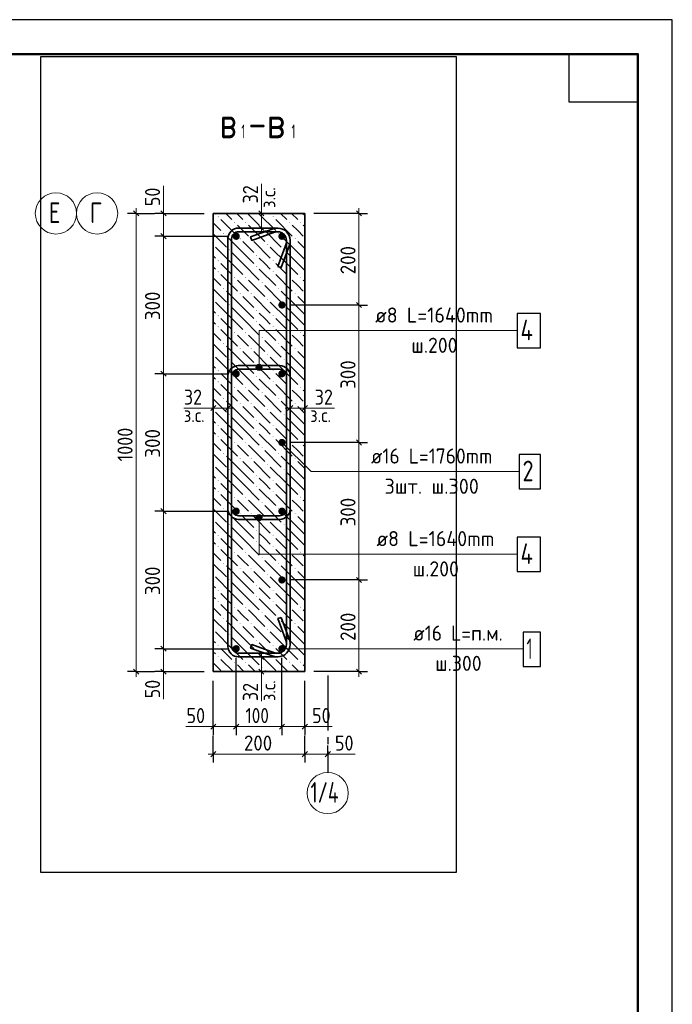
# Model space of a CAD drawing. Header units: millimetres. Extents: x 0 to 42000, y 0 to 29700.
# Tile 18 of 18: x 32496 to 42000, y 15375 to 29700. Entities that reach past the tile are written whole.
import ezdxf

# ---------------------------------------------------------------- set-up
doc = ezdxf.new("R2010")
doc.units = ezdxf.units.MM
doc.linetypes.add('______2', pattern=[270, 200, -70])
doc.linetypes.add('______5', pattern=[1100, 800, -100, 100, -100])
for name, color, linetype, lineweight in [('S1 ДОП Продольная арматура', 52, 'Continuous', 25), ('S1 Продольная арматура', 52, 'Continuous', 25), ('Standard', 7, 'Continuous', 25), ('Заголовок чертежа', 7, 'Continuous', 25), ('Оси', 7, '______5', 13), ('Позиционная метка линия выноска', 7, 'Continuous', 13), ('Размерная выноска', 7, 'Continuous', 13), ('Хомут', 52, 'Continuous', 25)]:
    doc.layers.add(name, color=color, linetype=linetype, lineweight=lineweight)
doc.layers.add('ЖБ Пилон', color=7, linetype='______2', lineweight=13, true_color=0xa0a0a0)
doc.styles.add('ISOCPEUR', font='txt')

msp = doc.modelspace()

# ---------------------------------------------------------------- hatches: boundary and pattern name
at = {"layer": 'S1 ДОП Продольная арматура', "linetype": 'Continuous', "lineweight": 25, "transparency": 33554687}
for points in [[(36369, 25549), (36365, 25569), (36353, 25587), (36336, 25598), (36316, 25602), (36295, 25598), (36278, 25587), (36266, 25569), (36262, 25549), (36266, 25529), (36278, 25511), (36295, 25500), (36316, 25496), (36336, 25500), (36353, 25511), (36365, 25529)], [(36369, 23549), (36365, 23569), (36353, 23587), (36336, 23598), (36316, 23602), (36295, 23598), (36278, 23587), (36266, 23569), (36262, 23549), (36266, 23529), (36278, 23511), (36295, 23500), (36316, 23496), (36336, 23500), (36353, 23511), (36365, 23529)], [(36369, 21549), (36365, 21569), (36353, 21587), (36336, 21598), (36316, 21602), (36295, 21598), (36278, 21587), (36266, 21569), (36262, 21549), (36266, 21529), (36278, 21511), (36295, 21500), (36316, 21496), (36336, 21500), (36353, 21511), (36365, 21529)]]:
    msp.add_hatch(color=7, dxfattribs=at).paths.add_polyline_path(points)
at = {"layer": 'S1 Продольная арматура', "linetype": 'Continuous', "lineweight": 18, "transparency": 33554687}
for points in [[(35702, 26549), (35698, 26569), (35687, 26587), (35670, 26598), (35649, 26602), (35629, 26598), (35611, 26587), (35600, 26569), (35596, 26549), (35600, 26529), (35611, 26511), (35629, 26500), (35649, 26496), (35670, 26500), (35687, 26511), (35698, 26529)], [(36369, 26549), (36365, 26569), (36353, 26587), (36336, 26598), (36316, 26602), (36295, 26598), (36278, 26587), (36266, 26569), (36262, 26549), (36266, 26529), (36278, 26511), (36295, 26500), (36316, 26496), (36336, 26500), (36353, 26511), (36365, 26529)], [(35702, 24549), (35698, 24569), (35687, 24587), (35670, 24598), (35649, 24602), (35629, 24598), (35611, 24587), (35600, 24569), (35596, 24549), (35600, 24529), (35611, 24511), (35629, 24500), (35649, 24496), (35670, 24500), (35687, 24511), (35698, 24529)], [(36369, 24549), (36365, 24569), (36353, 24587), (36336, 24598), (36316, 24602), (36295, 24598), (36278, 24587), (36266, 24569), (36262, 24549), (36266, 24529), (36278, 24511), (36295, 24500), (36316, 24496), (36336, 24500), (36353, 24511), (36365, 24529)], [(35702, 22549), (35698, 22569), (35687, 22587), (35670, 22598), (35649, 22602), (35629, 22598), (35611, 22587), (35600, 22569), (35596, 22549), (35600, 22529), (35611, 22511), (35629, 22500), (35649, 22496), (35670, 22500), (35687, 22511), (35698, 22529)], [(36369, 22549), (36365, 22569), (36353, 22587), (36336, 22598), (36316, 22602), (36295, 22598), (36278, 22587), (36266, 22569), (36262, 22549), (36266, 22529), (36278, 22511), (36295, 22500), (36316, 22496), (36336, 22500), (36353, 22511), (36365, 22529)], [(35702, 20549), (35698, 20569), (35687, 20587), (35670, 20598), (35649, 20602), (35629, 20598), (35611, 20587), (35600, 20569), (35596, 20549), (35600, 20529), (35611, 20511), (35629, 20500), (35649, 20496), (35670, 20500), (35687, 20511), (35698, 20529)], [(36369, 20549), (36365, 20569), (36353, 20587), (36336, 20598), (36316, 20602), (36295, 20598), (36278, 20587), (36266, 20569), (36262, 20549), (36266, 20529), (36278, 20511), (36295, 20500), (36316, 20496), (36336, 20500), (36353, 20511), (36365, 20529)]]:
    msp.add_hatch(color=7, dxfattribs=at).paths.add_polyline_path(points)
at = {"layer": 'ЖБ Пилон', "linetype": 'Continuous', "lineweight": 18, "transparency": 33554687}
for points in [[(35380, 26832), (35386, 26839), (35393, 26832), (35386, 26826)], [(36180, 26832), (36186, 26839), (36193, 26832), (36186, 26826)], [(35620, 26752), (35626, 26759), (35633, 26752), (35626, 26746)], [(35780, 26752), (35786, 26759), (35793, 26752), (35786, 26746)], [(36020, 26672), (36026, 26679), (36033, 26672), (36026, 26666)], [(36420, 26752), (36426, 26759), (36433, 26752), (36426, 26746)], [(36580, 26752), (36586, 26759), (36593, 26752), (36586, 26746)], [(35460, 26592), (35466, 26599), (35473, 26592), (35466, 26586)], [(35700, 26512), (35706, 26519), (35713, 26512), (35706, 26506)], [(35860, 26512), (35866, 26519), (35873, 26512), (35866, 26506)], [(36260, 26592), (36266, 26599), (36273, 26592), (36266, 26586)], [(36500, 26512), (36506, 26519), (36513, 26512), (36506, 26506)], [(35540, 26352), (35546, 26359), (35553, 26352), (35546, 26346)], [(36100, 26432), (36106, 26439), (36113, 26432), (36106, 26426)], [(36340, 26352), (36346, 26359), (36353, 26352), (36346, 26346)], [(35940, 26272), (35946, 26279), (35953, 26272), (35946, 26266)], [(35380, 26192), (35386, 26199), (35393, 26192), (35386, 26186)], [(35940, 26112), (35946, 26119), (35953, 26112), (35946, 26106)], [(36180, 26192), (36186, 26199), (36193, 26192), (36186, 26186)], [(35380, 26032), (35386, 26039), (35393, 26032), (35386, 26026)], [(35620, 25952), (35626, 25959), (35633, 25952), (35626, 25946)], [(35780, 25952), (35786, 25959), (35793, 25952), (35786, 25946)], [(36180, 26032), (36186, 26039), (36193, 26032), (36186, 26026)], [(36420, 25952), (36426, 25959), (36433, 25952), (36426, 25946)], [(36580, 25952), (36586, 25959), (36593, 25952), (36586, 25946)], [(35460, 25792), (35466, 25799), (35473, 25792), (35466, 25786)], [(36020, 25872), (36026, 25879), (36033, 25872), (36026, 25866)], [(36260, 25792), (36266, 25799), (36273, 25792), (36266, 25786)], [(35700, 25712), (35706, 25719), (35713, 25712), (35706, 25706)], [(35860, 25712), (35866, 25719), (35873, 25712), (35866, 25706)], [(36500, 25712), (36506, 25719), (36513, 25712), (36506, 25706)], [(35540, 25552), (35546, 25559), (35553, 25552), (35546, 25546)], [(36100, 25632), (36106, 25639), (36113, 25632), (36106, 25626)], [(36340, 25552), (36346, 25559), (36353, 25552), (36346, 25546)], [(35380, 25392), (35386, 25399), (35393, 25392), (35386, 25386)], [(35940, 25472), (35946, 25479), (35953, 25472), (35946, 25466)], [(36180, 25392), (36186, 25399), (36193, 25392), (36186, 25386)], [(35380, 25232), (35386, 25239), (35393, 25232), (35386, 25226)], [(35940, 25312), (35946, 25319), (35953, 25312), (35946, 25306)], [(36180, 25232), (36186, 25239), (36193, 25232), (36186, 25226)], [(35620, 25152), (35626, 25159), (35633, 25152), (35626, 25146)], [(35780, 25152), (35786, 25159), (35793, 25152), (35786, 25146)], [(36020, 25072), (36026, 25079), (36033, 25072), (36026, 25066)], [(36420, 25152), (36426, 25159), (36433, 25152), (36426, 25146)], [(36580, 25152), (36586, 25159), (36593, 25152), (36586, 25146)], [(35460, 24992), (35466, 24999), (35473, 24992), (35466, 24986)], [(36260, 24992), (36266, 24999), (36273, 24992), (36266, 24986)], [(35700, 24912), (35706, 24919), (35713, 24912), (35706, 24906)], [(35860, 24912), (35866, 24919), (35873, 24912), (35866, 24906)], [(36100, 24832), (36106, 24839), (36113, 24832), (36106, 24826)], [(36500, 24912), (36506, 24919), (36513, 24912), (36506, 24906)], [(35540, 24752), (35546, 24759), (35553, 24752), (35546, 24746)], [(35940, 24672), (35946, 24679), (35953, 24672), (35946, 24666)], [(36340, 24752), (36346, 24759), (36353, 24752), (36346, 24746)], [(35380, 24592), (35386, 24599), (35393, 24592), (35386, 24586)], [(35940, 24512), (35946, 24519), (35953, 24512), (35946, 24506)], [(36180, 24592), (36186, 24599), (36193, 24592), (36186, 24586)], [(35380, 24432), (35386, 24439), (35393, 24432), (35386, 24426)], [(35620, 24352), (35626, 24359), (35633, 24352), (35626, 24346)], [(35780, 24352), (35786, 24359), (35793, 24352), (35786, 24346)], [(36180, 24432), (36186, 24439), (36193, 24432), (36186, 24426)], [(36420, 24352), (36426, 24359), (36433, 24352), (36426, 24346)], [(36580, 24352), (36586, 24359), (36593, 24352), (36586, 24346)], [(36020, 24272), (36026, 24279), (36033, 24272), (36026, 24266)], [(35460, 24192), (35466, 24199), (35473, 24192), (35466, 24186)], [(35700, 24112), (35706, 24119), (35713, 24112), (35706, 24106)], [(35860, 24112), (35866, 24119), (35873, 24112), (35866, 24106)], [(36260, 24192), (36266, 24199), (36273, 24192), (36266, 24186)], [(36500, 24112), (36506, 24119), (36513, 24112), (36506, 24106)], [(35540, 23952), (35546, 23959), (35553, 23952), (35546, 23946)], [(36100, 24032), (36106, 24039), (36113, 24032), (36106, 24026)], [(36340, 23952), (36346, 23959), (36353, 23952), (36346, 23946)], [(35380, 23792), (35386, 23799), (35393, 23792), (35386, 23786)], [(35940, 23872), (35946, 23879), (35953, 23872), (35946, 23866)], [(36180, 23792), (36186, 23799), (36193, 23792), (36186, 23786)], [(35380, 23632), (35386, 23639), (35393, 23632), (35386, 23626)], [(35940, 23712), (35946, 23719), (35953, 23712), (35946, 23706)], [(36180, 23632), (36186, 23639), (36193, 23632), (36186, 23626)], [(35620, 23552), (35626, 23559), (35633, 23552), (35626, 23546)], [(35780, 23552), (35786, 23559), (35793, 23552), (35786, 23546)], [(36420, 23552), (36426, 23559), (36433, 23552), (36426, 23546)], [(36580, 23552), (36586, 23559), (36593, 23552), (36586, 23546)], [(35460, 23392), (35466, 23399), (35473, 23392), (35466, 23386)], [(36020, 23472), (36026, 23479), (36033, 23472), (36026, 23466)], [(36260, 23392), (36266, 23399), (36273, 23392), (36266, 23386)], [(35700, 23312), (35706, 23319), (35713, 23312), (35706, 23306)], [(35860, 23312), (35866, 23319), (35873, 23312), (35866, 23306)], [(36100, 23232), (36106, 23239), (36113, 23232), (36106, 23226)], [(36500, 23312), (36506, 23319), (36513, 23312), (36506, 23306)], [(35540, 23152), (35546, 23159), (35553, 23152), (35546, 23146)], [(35940, 23072), (35946, 23079), (35953, 23072), (35946, 23066)], [(36340, 23152), (36346, 23159), (36353, 23152), (36346, 23146)], [(35380, 22992), (35386, 22999), (35393, 22992), (35386, 22986)], [(36180, 22992), (36186, 22999), (36193, 22992), (36186, 22986)], [(35380, 22832), (35386, 22839), (35393, 22832), (35386, 22826)], [(35940, 22912), (35946, 22919), (35953, 22912), (35946, 22906)], [(36180, 22832), (36186, 22839), (36193, 22832), (36186, 22826)], [(35620, 22752), (35626, 22759), (35633, 22752), (35626, 22746)], [(35780, 22752), (35786, 22759), (35793, 22752), (35786, 22746)], [(36020, 22672), (36026, 22679), (36033, 22672), (36026, 22666)], [(36420, 22752), (36426, 22759), (36433, 22752), (36426, 22746)], [(36580, 22752), (36586, 22759), (36593, 22752), (36586, 22746)], [(35460, 22592), (35466, 22599), (35473, 22592), (35466, 22586)], [(35700, 22512), (35706, 22519), (35713, 22512), (35706, 22506)], [(35860, 22512), (35866, 22519), (35873, 22512), (35866, 22506)], [(36260, 22592), (36266, 22599), (36273, 22592), (36266, 22586)], [(36500, 22512), (36506, 22519), (36513, 22512), (36506, 22506)], [(35540, 22352), (35546, 22359), (35553, 22352), (35546, 22346)], [(36100, 22432), (36106, 22439), (36113, 22432), (36106, 22426)], [(36340, 22352), (36346, 22359), (36353, 22352), (36346, 22346)], [(35940, 22272), (35946, 22279), (35953, 22272), (35946, 22266)], [(35380, 22192), (35386, 22199), (35393, 22192), (35386, 22186)], [(35940, 22112), (35946, 22119), (35953, 22112), (35946, 22106)], [(36180, 22192), (36186, 22199), (36193, 22192), (36186, 22186)], [(35380, 22032), (35386, 22039), (35393, 22032), (35386, 22026)], [(35620, 21952), (35626, 21959), (35633, 21952), (35626, 21946)], [(35780, 21952), (35786, 21959), (35793, 21952), (35786, 21946)], [(36180, 22032), (36186, 22039), (36193, 22032), (36186, 22026)], [(36420, 21952), (36426, 21959), (36433, 21952), (36426, 21946)], [(36580, 21952), (36586, 21959), (36593, 21952), (36586, 21946)], [(35460, 21792), (35466, 21799), (35473, 21792), (35466, 21786)], [(36020, 21872), (36026, 21879), (36033, 21872), (36026, 21866)], [(36260, 21792), (36266, 21799), (36273, 21792), (36266, 21786)], [(35700, 21712), (35706, 21719), (35713, 21712), (35706, 21706)], [(35860, 21712), (35866, 21719), (35873, 21712), (35866, 21706)], [(36100, 21632), (36106, 21639), (36113, 21632), (36106, 21626)], [(36500, 21712), (36506, 21719), (36513, 21712), (36506, 21706)], [(35540, 21552), (35546, 21559), (35553, 21552), (35546, 21546)], [(36340, 21552), (36346, 21559), (36353, 21552), (36346, 21546)], [(35380, 21392), (35386, 21399), (35393, 21392), (35386, 21386)], [(35940, 21472), (35946, 21479), (35953, 21472), (35946, 21466)], [(36180, 21392), (36186, 21399), (36193, 21392), (36186, 21386)], [(35380, 21232), (35386, 21239), (35393, 21232), (35386, 21226)], [(35940, 21312), (35946, 21319), (35953, 21312), (35946, 21306)], [(36180, 21232), (36186, 21239), (36193, 21232), (36186, 21226)], [(35620, 21152), (35626, 21159), (35633, 21152), (35626, 21146)], [(35780, 21152), (35786, 21159), (35793, 21152), (35786, 21146)], [(36020, 21072), (36026, 21079), (36033, 21072), (36026, 21066)], [(36420, 21152), (36426, 21159), (36433, 21152), (36426, 21146)], [(36580, 21152), (36586, 21159), (36593, 21152), (36586, 21146)], [(35460, 20992), (35466, 20999), (35473, 20992), (35466, 20986)], [(35700, 20912), (35706, 20919), (35713, 20912), (35706, 20906)], [(35860, 20912), (35866, 20919), (35873, 20912), (35866, 20906)], [(36260, 20992), (36266, 20999), (36273, 20992), (36266, 20986)], [(36500, 20912), (36506, 20919), (36513, 20912), (36506, 20906)], [(36100, 20832), (36106, 20839), (36113, 20832), (36106, 20826)], [(35540, 20752), (35546, 20759), (35553, 20752), (35546, 20746)], [(35940, 20672), (35946, 20679), (35953, 20672), (35946, 20666)], [(36340, 20752), (36346, 20759), (36353, 20752), (36346, 20746)], [(35380, 20592), (35386, 20599), (35393, 20592), (35386, 20586)], [(35940, 20512), (35946, 20519), (35953, 20512), (35946, 20506)], [(36180, 20592), (36186, 20599), (36193, 20592), (36186, 20586)], [(35380, 20432), (35386, 20439), (35393, 20432), (35386, 20426)], [(35620, 20352), (35626, 20359), (35633, 20352), (35626, 20346)], [(35780, 20352), (35786, 20359), (35793, 20352), (35786, 20346)], [(36180, 20432), (36186, 20439), (36193, 20432), (36186, 20426)], [(36420, 20352), (36426, 20359), (36433, 20352), (36426, 20346)], [(36580, 20352), (36586, 20359), (36593, 20352), (36586, 20346)], [(36020, 20272), (36026, 20279), (36033, 20272), (36026, 20266)]]:
    msp.add_hatch(color=7, dxfattribs=at).paths.add_polyline_path(points, flags=16)
at = {"layer": 'Позиционная метка линия выноска', "linetype": 'Continuous', "lineweight": 13, "transparency": 33554687}
for points in [[(36021, 24665), (35944, 24665), (35937, 24642)], [(36021, 24665), (35937, 24642), (36027, 24642)], [(36027, 24642), (35937, 24642), (35944, 24620)], [(36005, 24681), (35960, 24681), (35944, 24665)], [(36005, 24681), (35944, 24665), (36021, 24665)], [(36027, 24642), (35944, 24620), (36021, 24620)], [(35960, 24681), (36005, 24681), (35982, 24687)], [(36021, 24620), (35944, 24620), (35960, 24604)], [(36021, 24620), (35960, 24604), (36005, 24604)], [(36005, 24604), (35960, 24604), (35982, 24597)], [(35944, 22478), (36021, 22478), (36005, 22494)], [(35944, 22478), (36005, 22494), (35960, 22494)], [(35960, 22494), (36005, 22494), (35982, 22501)], [(35937, 22456), (36027, 22456), (36021, 22478)], [(35937, 22456), (36021, 22478), (35944, 22478)], [(35944, 22433), (36027, 22456), (35937, 22456)], [(35944, 22433), (36021, 22433), (36027, 22456)], [(35960, 22417), (36021, 22433), (35944, 22433)], [(35960, 22417), (36005, 22417), (36021, 22433)], [(36005, 22417), (35960, 22417), (35982, 22411)]]:
    msp.add_hatch(color=7, dxfattribs=at).paths.add_polyline_path(points)

# ---------------------------------------------------------------- linework, layer by layer
at = {"layer": 'S1 ДОП Продольная арматура', "color": 7, "linetype": 'Continuous', "lineweight": 25, "transparency": 33554687}
msp.add_lwpolyline([(39769, 22875), (40079, 22875), (40079, 23375), (39769, 23375), (39769, 22875)], dxfattribs=at)
at = {"layer": 'S1 Продольная арматура', "color": 7, "linetype": 'Continuous', "lineweight": 25, "transparency": 33554687}
msp.add_lwpolyline([(39829, 20289), (40079, 20289), (40079, 20789), (39829, 20789), (39829, 20289)], dxfattribs=at)
at = {"layer": 'Standard', "color": 7, "linetype": 'Continuous', "lineweight": 35, "transparency": 33554687}
for p, q in [((41500, 27600), (41500, 20500)), ((41500, 27200), (41500, 20100))]:
    msp.add_line(p, q, dxfattribs=at)
at = {"layer": 'Standard', "color": 7, "linetype": 'Continuous', "lineweight": 50, "transparency": 33554687}
msp.add_line((41500, 27100), (41500, 23200), dxfattribs=at)
at = {"layer": 'Standard', "color": 7, "linetype": 'Continuous', "lineweight": 13, "transparency": 33554687}
for p, q in [((34191, 26882), (34191, 26957)), ((34591, 26882), (34591, 26957)), ((36016, 26882), (36016, 26957)), ((37437, 26882), (37437, 26957)), ((34591, 26549), (34591, 26882)), ((36016, 26669), (36016, 26882)), ((36016, 26669), (36016, 26594)), ((34591, 24549), (34591, 26549)), ((37437, 25549), (37437, 23549)), ((34591, 22549), (34591, 24549)), ((35316, 24049), (35241, 24049)), ((35529, 24049), (35316, 24049)), ((35529, 24049), (35604, 24049)), ((36436, 24049), (36361, 24049)), ((36436, 24049), (36649, 24049)), ((36649, 24049), (36724, 24049)), ((37437, 23549), (37437, 21549)), ((34591, 20549), (34591, 22549)), ((37437, 21549), (37437, 20216)), ((34591, 20216), (34591, 20549)), ((36016, 20429), (36016, 20504)), ((36016, 20429), (36016, 20216)), ((34191, 20216), (34191, 20141)), ((34591, 20216), (34591, 20141)), ((36016, 20216), (36016, 20141)), ((37437, 20216), (37437, 20141)), ((35316, 19416), (35241, 19416)), ((35316, 19416), (35649, 19416)), ((35649, 19416), (36316, 19416)), ((36316, 19416), (36649, 19416)), ((36649, 19416), (36724, 19416)), ((35316, 19016), (35241, 19016)), ((35316, 19016), (36649, 19016)), ((36649, 19016), (36982, 19016)), ((36982, 19016), (37057, 19016))]:
    msp.add_line(p, q, dxfattribs=at)
at = {"layer": 'Standard', "color": 7, "linetype": 'Continuous', "lineweight": -3, "transparency": 33554687}
for p, q in [((34191, 26882), (34066, 26882)), ((34191, 26882), (34316, 26882)), ((34191, 26882), (34458, 26882)), ((34591, 26882), (34466, 26882)), ((34591, 26882), (34716, 26882)), ((34591, 26882), (35182, 26882)), ((36016, 26882), (35891, 26882)), ((36016, 26882), (36141, 26882)), ((37437, 26882), (36782, 26882)), ((37437, 26882), (37312, 26882)), ((37437, 26882), (37562, 26882)), ((36016, 26669), (35891, 26669)), ((36016, 26669), (36141, 26669)), ((34591, 26549), (34466, 26549)), ((34591, 26549), (34716, 26549)), ((34591, 26549), (35516, 26549)), ((37437, 25549), (37312, 25549)), ((37437, 25549), (37562, 25549)), ((34591, 24549), (34466, 24549)), ((34591, 24549), (34716, 24549)), ((34591, 24549), (35516, 24549)), ((35316, 24049), (35316, 24174)), ((35529, 24049), (35529, 24174)), ((36436, 24049), (36436, 24174)), ((36649, 24049), (36649, 24174)), ((35316, 24049), (35316, 23924)), ((35529, 24049), (35529, 23924)), ((36436, 24049), (36436, 23924)), ((36649, 24049), (36649, 23924)), ((37437, 23549), (37312, 23549)), ((37437, 23549), (37562, 23549)), ((34591, 22549), (34466, 22549)), ((34591, 22549), (34716, 22549)), ((34591, 22549), (35516, 22549)), ((37437, 21549), (37312, 21549)), ((37437, 21549), (37562, 21549)), ((34591, 20549), (34466, 20549)), ((34591, 20549), (34716, 20549)), ((36016, 20429), (35891, 20429)), ((36016, 20429), (36141, 20429)), ((34191, 20216), (34066, 20216)), ((34191, 20216), (34316, 20216)), ((34191, 20216), (34458, 20216)), ((34591, 20216), (34466, 20216)), ((34591, 20216), (34716, 20216)), ((36016, 20216), (35891, 20216)), ((36016, 20216), (36141, 20216)), ((37437, 20216), (36782, 20216)), ((37437, 20216), (37312, 20216)), ((37437, 20216), (37562, 20216)), ((35316, 19416), (35316, 19541)), ((35649, 19416), (35649, 19541)), ((36316, 19416), (36316, 19541)), ((36649, 19416), (36649, 19541)), ((35316, 19416), (35316, 19291)), ((35649, 19416), (35649, 19291)), ((36316, 19416), (36316, 19291)), ((36649, 19416), (36649, 19291)), ((35316, 19016), (35316, 19282)), ((35316, 19016), (35316, 19141)), ((36649, 19016), (36649, 19141)), ((36982, 19016), (36982, 19141)), ((35316, 19016), (35316, 18891)), ((36649, 19016), (36649, 18891)), ((36982, 19016), (36982, 18891)), ((36982, 19016), (36982, 19016))]:
    msp.add_line(p, q, dxfattribs=at)
at = {"layer": 'Standard', "color": 7, "linetype": 'Continuous', "lineweight": 25, "transparency": 33554687}
for p, q in [((34229, 26845), (34154, 26920)), ((34629, 26845), (34554, 26920)), ((36053, 26845), (35978, 26920)), ((37399, 26920), (37474, 26845)), ((36053, 26632), (35978, 26707)), ((34629, 26512), (34554, 26587)), ((37399, 25587), (37474, 25512)), ((34629, 24512), (34554, 24587)), ((35353, 24087), (35278, 24012)), ((35567, 24087), (35492, 24012)), ((36398, 24012), (36473, 24087)), ((36612, 24012), (36687, 24087)), ((37399, 23587), (37474, 23512)), ((34629, 22512), (34554, 22587)), ((37399, 21587), (37474, 21512)), ((34629, 20512), (34554, 20587)), ((35978, 20467), (36053, 20392)), ((34229, 20178), (34154, 20253)), ((34629, 20178), (34554, 20253)), ((35978, 20253), (36053, 20178)), ((37399, 20253), (37474, 20178)), ((35278, 19378), (35353, 19453)), ((35612, 19378), (35687, 19453)), ((36278, 19378), (36353, 19453)), ((36612, 19378), (36687, 19453)), ((35278, 18978), (35353, 19053)), ((36612, 18978), (36687, 19053)), ((36945, 18978), (37020, 19053))]:
    msp.add_line(p, q, dxfattribs=at)
for points in [[(0, 0), (42000, 0), (42000, 29700), (0, 29700), (0, 0)], [(41500, 29200), (41500, 28500), (40500, 28500), (40500, 29200), (41500, 29200)]]:
    msp.add_lwpolyline(points, close=True, dxfattribs=at)
at = {"layer": 'Standard', "color": 7, "linetype": 'Continuous', "lineweight": 50, "transparency": 33554687}
msp.add_lwpolyline([(2000, 29200), (41500, 29200), (41500, 500), (2000, 500), (2000, 29200)], close=True, dxfattribs=at)
at = {"layer": 'Standard', "color": 7, "linetype": 'Continuous', "lineweight": 13, "transparency": 33554687}
for points in [[(41500, 29200), (24362, 29200), (24362, 7963), (41500, 7963), (41500, 29200)], [(34191, 20216), (34191, 23196), (34191, 23196), (34191, 26882)], [(37437, 26882), (37437, 25917), (37437, 25917), (37437, 25549)]]:
    msp.add_lwpolyline(points, dxfattribs=at)
at = {"layer": 'Standard', "color": 254, "linetype": 'Continuous', "lineweight": 25, "true_color": 0xc4c4ff, "transparency": 33554687}
msp.add_lwpolyline([(32797, 17297), (38858, 17297), (38858, 29158), (32797, 29158), (32797, 17297)], dxfattribs=at)
at = {"layer": 'Standard', "color": 7, "linetype": 'Continuous', "lineweight": -3, "transparency": 33554687}
for points in [[(37437, 25549), (37420, 25549), (37420, 25549), (37420, 25549), (37420, 25549), (37420, 25549), (37420, 25549), (36449, 25549)], [(37437, 23549), (37420, 23549), (37420, 23549), (37420, 23549), (37420, 23549), (36449, 23549)], [(37437, 21549), (37420, 21549), (37420, 21549), (36449, 21549)], [(34591, 20549), (35131, 20549), (35131, 20549), (35516, 20549)], [(35649, 19416), (35649, 19433), (35649, 19433), (35649, 19433), (35649, 19433), (35649, 20416)], [(36316, 19416), (36316, 19433), (36316, 19433), (36316, 20416)], [(34591, 20216), (34886, 20216), (34886, 20216), (35182, 20216)], [(35316, 19416), (35316, 19433), (35316, 19433), (35316, 19433), (35316, 19433), (35316, 20058), (35316, 20058), (35316, 20082)], [(36649, 19416), (36649, 19433), (36649, 19433), (36649, 20082)], [(36649, 19016), (36649, 19033), (36649, 19033), (36649, 19282)]]:
    msp.add_lwpolyline(points, dxfattribs=at)
at = {"layer": 'ЖБ Пилон', "color": 7, "linetype": 'Continuous', "lineweight": 35, "transparency": 33554687}
for p, q in [((35316, 26882), (35316, 20216)), ((36649, 26882), (35316, 26882)), ((36649, 20216), (36649, 26882)), ((35316, 20216), (36649, 20216))]:
    msp.add_line(p, q, dxfattribs=at)
at = {"layer": 'ЖБ Пилон', "color": 9, "linetype": 'Continuous', "lineweight": 18, "true_color": 0xc7c7c7, "transparency": 33554687}
for p, q in [((35346, 26872), (35336, 26882)), ((35426, 26792), (35666, 26552)), ((35496, 26882), (35586, 26792)), ((35656, 26882), (35746, 26792)), ((35816, 26882), (35986, 26712)), ((35986, 26872), (36226, 26632)), ((36146, 26872), (36136, 26882)), ((36226, 26792), (36466, 26552)), ((36296, 26882), (36386, 26792)), ((36456, 26882), (36546, 26792)), ((36616, 26882), (36649, 26850)), ((35316, 26743), (35426, 26632)), ((35746, 26632), (35666, 26712)), ((35826, 26712), (36066, 26472)), ((36546, 26632), (36466, 26712)), ((36626, 26712), (36649, 26690)), ((35316, 26583), (35506, 26392)), ((35746, 26312), (35506, 26552)), ((35826, 26552), (35746, 26632)), ((36066, 26632), (36306, 26392)), ((36546, 26312), (36306, 26552)), ((36626, 26552), (36546, 26632)), ((35586, 26152), (35346, 26392)), ((35746, 26472), (35906, 26312)), ((35906, 26472), (36146, 26232)), ((36386, 26152), (36146, 26392)), ((36546, 26472), (36649, 26370)), ((35316, 26263), (35346, 26232)), ((35586, 26312), (35746, 26152)), ((35746, 26312), (35906, 26152)), ((36066, 26152), (35986, 26232)), ((36386, 26312), (36546, 26152)), ((36546, 26312), (36649, 26210)), ((35346, 26072), (35316, 26103)), ((35426, 26152), (35586, 25992)), ((35586, 26152), (35746, 25992)), ((35746, 26152), (35986, 25912)), ((35986, 26072), (36226, 25832)), ((36146, 26072), (36066, 26152)), ((36226, 26152), (36386, 25992)), ((36386, 26152), (36546, 25992)), ((36546, 26152), (36649, 26050)), ((35316, 25943), (35426, 25832)), ((35426, 25992), (35666, 25752)), ((36226, 25992), (36466, 25752)), ((35746, 25832), (35666, 25912)), ((35826, 25752), (35746, 25832)), ((35826, 25912), (36066, 25672)), ((36066, 25832), (36306, 25592)), ((36546, 25832), (36466, 25912)), ((36626, 25752), (36546, 25832)), ((36626, 25912), (36649, 25890)), ((35316, 25783), (35506, 25592)), ((35746, 25512), (35506, 25752)), ((35746, 25672), (35906, 25512)), ((35906, 25672), (36146, 25432)), ((36546, 25512), (36306, 25752)), ((36546, 25672), (36649, 25570)), ((35586, 25352), (35346, 25592)), ((35586, 25512), (35746, 25352)), ((35746, 25512), (35906, 25352)), ((36386, 25352), (36146, 25592)), ((36386, 25512), (36546, 25352)), ((36546, 25512), (36649, 25410)), ((35316, 25463), (35346, 25432)), ((36066, 25352), (35986, 25432)), ((35346, 25272), (35316, 25303)), ((35426, 25352), (35586, 25192)), ((35586, 25352), (35746, 25192)), ((35746, 25352), (35986, 25112)), ((35986, 25272), (36226, 25032)), ((36146, 25272), (36066, 25352)), ((36226, 25352), (36386, 25192)), ((36386, 25352), (36546, 25192)), ((36546, 25352), (36649, 25250)), ((35316, 25143), (35426, 25032)), ((35426, 25192), (35666, 24952)), ((35746, 25032), (35666, 25112)), ((35826, 25112), (36066, 24872)), ((36226, 25192), (36466, 24952)), ((36546, 25032), (36466, 25112)), ((36626, 25112), (36649, 25090)), ((35316, 24983), (35506, 24792)), ((35746, 24712), (35506, 24952)), ((35826, 24952), (35746, 25032)), ((36066, 25032), (36306, 24792)), ((36546, 24712), (36306, 24952)), ((36626, 24952), (36546, 25032)), ((35586, 24552), (35346, 24792)), ((35746, 24872), (35906, 24712)), ((35906, 24872), (36146, 24632)), ((36386, 24552), (36146, 24792)), ((36546, 24872), (36649, 24770)), ((35316, 24663), (35346, 24632)), ((35586, 24712), (35746, 24552)), ((35746, 24712), (35906, 24552)), ((36386, 24712), (36546, 24552)), ((36546, 24712), (36649, 24610)), ((35346, 24472), (35316, 24503)), ((35426, 24552), (35586, 24392)), ((35586, 24552), (35746, 24392)), ((35746, 24552), (35986, 24312)), ((36066, 24552), (35986, 24632)), ((36146, 24472), (36066, 24552)), ((36226, 24552), (36386, 24392)), ((36386, 24552), (36546, 24392)), ((36546, 24552), (36649, 24450)), ((35426, 24392), (35666, 24152)), ((35986, 24472), (36226, 24232)), ((36226, 24392), (36466, 24152)), ((35316, 24343), (35426, 24232)), ((35746, 24232), (35666, 24312)), ((35826, 24152), (35746, 24232)), ((35826, 24312), (36066, 24072)), ((36066, 24232), (36306, 23992)), ((36546, 24232), (36466, 24312)), ((36626, 24152), (36546, 24232)), ((36626, 24312), (36649, 24290)), ((35316, 24183), (35506, 23992)), ((35746, 23912), (35506, 24152)), ((35746, 24072), (35906, 23912)), ((35906, 24072), (36146, 23832)), ((36546, 23912), (36306, 24152)), ((36546, 24072), (36649, 23970)), ((35586, 23752), (35346, 23992)), ((36386, 23752), (36146, 23992)), ((35316, 23863), (35346, 23832)), ((35586, 23912), (35746, 23752)), ((35746, 23912), (35906, 23752)), ((36066, 23752), (35986, 23832)), ((36386, 23912), (36546, 23752)), ((36546, 23912), (36649, 23810)), ((35346, 23672), (35316, 23703)), ((35426, 23752), (35586, 23592)), ((35586, 23752), (35746, 23592)), ((35746, 23752), (35986, 23512)), ((35986, 23672), (36226, 23432)), ((36146, 23672), (36066, 23752)), ((36226, 23752), (36386, 23592)), ((36386, 23752), (36546, 23592)), ((36546, 23752), (36649, 23650)), ((35316, 23543), (35426, 23432)), ((35426, 23592), (35666, 23352)), ((35746, 23432), (35666, 23512)), ((35826, 23512), (36066, 23272)), ((36226, 23592), (36466, 23352)), ((36546, 23432), (36466, 23512)), ((36626, 23512), (36649, 23490)), ((35316, 23383), (35506, 23192)), ((35746, 23112), (35506, 23352)), ((35826, 23352), (35746, 23432)), ((36066, 23432), (36306, 23192)), ((36546, 23112), (36306, 23352)), ((36626, 23352), (36546, 23432)), ((35746, 23272), (35906, 23112)), ((35906, 23272), (36146, 23032)), ((36546, 23272), (36649, 23170)), ((35586, 22952), (35346, 23192)), ((35586, 23112), (35746, 22952)), ((35746, 23112), (35906, 22952)), ((36386, 22952), (36146, 23192)), ((36386, 23112), (36546, 22952)), ((36546, 23112), (36649, 23010)), ((35316, 23063), (35346, 23032)), ((35426, 22952), (35586, 22792)), ((35586, 22952), (35746, 22792)), ((35746, 22952), (35986, 22712)), ((36066, 22952), (35986, 23032)), ((36146, 22872), (36066, 22952)), ((36226, 22952), (36386, 22792)), ((36386, 22952), (36546, 22792)), ((36546, 22952), (36649, 22850)), ((35346, 22872), (35316, 22903)), ((35426, 22792), (35666, 22552)), ((35986, 22872), (36226, 22632)), ((36226, 22792), (36466, 22552)), ((35316, 22743), (35426, 22632)), ((35746, 22632), (35666, 22712)), ((35826, 22712), (36066, 22472)), ((36546, 22632), (36466, 22712)), ((36626, 22712), (36649, 22690)), ((35316, 22583), (35506, 22392)), ((35746, 22312), (35506, 22552)), ((35826, 22552), (35746, 22632)), ((36066, 22632), (36306, 22392)), ((36546, 22312), (36306, 22552)), ((36626, 22552), (36546, 22632)), ((35586, 22152), (35346, 22392)), ((35746, 22472), (35906, 22312)), ((35906, 22472), (36146, 22232)), ((36386, 22152), (36146, 22392)), ((36546, 22472), (36649, 22370)), ((35316, 22263), (35346, 22232)), ((35586, 22312), (35746, 22152)), ((35746, 22312), (35906, 22152)), ((36066, 22152), (35986, 22232)), ((36386, 22312), (36546, 22152)), ((36546, 22312), (36649, 22210)), ((35346, 22072), (35316, 22103)), ((35426, 22152), (35586, 21992)), ((35586, 22152), (35746, 21992)), ((35746, 22152), (35986, 21912)), ((35986, 22072), (36226, 21832)), ((36146, 22072), (36066, 22152)), ((36226, 22152), (36386, 21992)), ((36386, 22152), (36546, 21992)), ((36546, 22152), (36649, 22050)), ((35316, 21943), (35426, 21832)), ((35426, 21992), (35666, 21752)), ((36226, 21992), (36466, 21752)), ((35316, 21783), (35506, 21592)), ((35746, 21832), (35666, 21912)), ((35826, 21752), (35746, 21832)), ((35826, 21912), (36066, 21672)), ((36066, 21832), (36306, 21592)), ((36546, 21832), (36466, 21912)), ((36626, 21752), (36546, 21832)), ((36626, 21912), (36649, 21890)), ((35746, 21512), (35506, 21752)), ((35746, 21672), (35906, 21512)), ((35906, 21672), (36146, 21432)), ((36546, 21512), (36306, 21752)), ((36546, 21672), (36649, 21570)), ((35586, 21352), (35346, 21592)), ((35586, 21512), (35746, 21352)), ((35746, 21512), (35906, 21352)), ((36386, 21352), (36146, 21592)), ((36386, 21512), (36546, 21352)), ((36546, 21512), (36649, 21410)), ((35316, 21463), (35346, 21432)), ((35426, 21352), (35586, 21192)), ((35586, 21352), (35746, 21192)), ((35746, 21352), (35986, 21112)), ((36066, 21352), (35986, 21432)), ((36146, 21272), (36066, 21352)), ((36226, 21352), (36386, 21192)), ((36386, 21352), (36546, 21192)), ((36546, 21352), (36649, 21250)), ((35346, 21272), (35316, 21303)), ((35986, 21272), (36226, 21032)), ((35316, 21143), (35426, 21032)), ((35426, 21192), (35666, 20952)), ((35746, 21032), (35666, 21112)), ((35826, 21112), (36066, 20872)), ((36226, 21192), (36466, 20952)), ((36546, 21032), (36466, 21112)), ((36626, 21112), (36649, 21090)), ((35316, 20983), (35506, 20792)), ((35746, 20712), (35506, 20952)), ((35826, 20952), (35746, 21032)), ((36066, 21032), (36306, 20792)), ((36546, 20712), (36306, 20952)), ((36626, 20952), (36546, 21032)), ((35586, 20552), (35346, 20792)), ((35746, 20872), (35906, 20712)), ((35906, 20872), (36146, 20632)), ((36386, 20552), (36146, 20792)), ((36546, 20872), (36649, 20770)), ((35316, 20663), (35346, 20632)), ((35586, 20712), (35746, 20552)), ((35746, 20712), (35906, 20552)), ((36066, 20552), (35986, 20632)), ((36386, 20712), (36546, 20552)), ((36546, 20712), (36649, 20610)), ((35346, 20472), (35316, 20503)), ((35426, 20552), (35586, 20392)), ((35586, 20552), (35746, 20392)), ((35746, 20552), (35986, 20312)), ((36146, 20472), (36066, 20552)), ((36226, 20552), (36386, 20392)), ((36386, 20552), (36546, 20392)), ((36546, 20552), (36649, 20450)), ((35316, 20343), (35426, 20232)), ((35426, 20392), (35603, 20216)), ((35986, 20472), (36226, 20232)), ((36226, 20392), (36403, 20216)), ((35746, 20232), (35666, 20312)), ((35763, 20216), (35746, 20232)), ((35826, 20312), (35923, 20216)), ((36066, 20232), (36083, 20216)), ((36546, 20232), (36466, 20312)), ((36563, 20216), (36546, 20232)), ((36626, 20312), (36649, 20290))]:
    msp.add_line(p, q, dxfattribs=at)
at = {"layer": 'Оси', "color": 8, "linetype": '______5', "lineweight": -3, "transparency": 33554687}
msp.add_line((36982, 20160), (36982, 18749), dxfattribs=at)
at = {"layer": 'Оси', "color": 7, "linetype": 'Continuous', "lineweight": 13, "transparency": 33554687}
for centre in [(33024, 26882), (33624, 26882), (36982, 18449)]:
    msp.add_circle(centre, 300, dxfattribs=at)
at = {"layer": 'Позиционная метка линия выноска', "color": 7, "linetype": 'Continuous', "lineweight": 13, "transparency": 33554687}
for p, q in [((35937, 24642), (35937, 24642)), ((35982, 24687), (35982, 24687)), ((36027, 24642), (36027, 24642)), ((35982, 24597), (35982, 24597)), ((35982, 22501), (35982, 22501)), ((35937, 22456), (35937, 22456)), ((35982, 22411), (35982, 22411)), ((36027, 22456), (36027, 22456)), ((36316, 20549), (39829, 20549))]:
    msp.add_line(p, q, dxfattribs=at)
for points in [[(39736, 25176), (35982, 25176), (35982, 24642)], [(36316, 23549), (36740, 23125), (39769, 23125)], [(39739, 21922), (35982, 21922), (35982, 22456)]]:
    msp.add_lwpolyline(points, dxfattribs=at)
for centre in [(35982, 24642), (35982, 22456)]:
    msp.add_circle(centre, 45, dxfattribs=at)
at = {"layer": 'Размерная выноска', "color": 7, "linetype": 'Continuous', "lineweight": 13, "transparency": 33554687}
for p, q in [((34591, 27282), (34591, 26882)), ((36016, 26882), (36016, 27313)), ((35316, 24049), (34886, 24049)), ((36649, 24049), (37079, 24049)), ((34591, 20216), (34591, 19816)), ((36016, 20216), (36016, 19785)), ((35316, 19416), (34916, 19416)), ((37049, 19416), (36649, 19416)), ((37382, 19016), (36982, 19016))]:
    msp.add_line(p, q, dxfattribs=at)
at = {"layer": 'Хомут', "color": 7, "linetype": 'Continuous', "lineweight": 35, "transparency": 33554687}
for points in [[(36256, 26111), (36375, 26438), (36377, 26443), (36378, 26448), (36379, 26454), (36380, 26459), (36381, 26465), (36382, 26470), (36382, 26476), (36382, 26481), (36382, 26487), (36379, 26512), (36371, 26536), (36359, 26558), (36343, 26577), (36325, 26592), (36303, 26604), (36278, 26612), (36254, 26616), (35683, 26616), (35664, 26613), (35645, 26607), (35627, 26597), (35613, 26585), (35601, 26571), (35591, 26554), (35585, 26534), (35582, 26516), (35582, 22582), (35585, 22564), (35591, 22545), (35601, 22527), (35613, 22513), (35627, 22501), (35645, 22491), (35664, 22485), (35683, 22482), (36282, 22482), (36301, 22485), (36320, 22491), (36338, 22501), (36352, 22513), (36364, 22527), (36374, 22545), (36380, 22564), (36382, 22582), (36382, 26487), (36379, 26512), (36371, 26536), (36359, 26558), (36343, 26577), (36325, 26592), (36303, 26604), (36278, 26612), (36254, 26616), (36248, 26616), (36242, 26616), (36237, 26615), (36231, 26614), (36226, 26614), (36221, 26613), (36215, 26611), (36210, 26610), (36205, 26608), (35878, 26489), (35859, 26539), (36187, 26658), (36194, 26661), (36202, 26663), (36209, 26665), (36217, 26666), (36224, 26667), (36232, 26668), (36240, 26669), (36247, 26669), (36258, 26669), (36290, 26664), (36324, 26653), (36355, 26636), (36381, 26614), (36403, 26589), (36420, 26558), (36431, 26524), (36436, 26491), (36436, 22579), (36432, 22551), (36423, 22523), (36408, 22497), (36390, 22475), (36368, 22457), (36342, 22442), (36313, 22433), (36286, 22429), (35679, 22429), (35652, 22433), (35623, 22442), (35597, 22457), (35575, 22475), (35557, 22497), (35542, 22523), (35533, 22551), (35529, 22579), (35529, 26519), (35533, 26547), (35542, 26575), (35557, 26601), (35575, 26623), (35597, 26641), (35623, 26656), (35652, 26665), (35679, 26669), (36258, 26669), (36290, 26664), (36324, 26653), (36355, 26636), (36381, 26614), (36403, 26589), (36420, 26558), (36431, 26524), (36436, 26491), (36436, 26480), (36436, 26473), (36435, 26465), (36434, 26458), (36433, 26450), (36431, 26442), (36430, 26435), (36428, 26428), (36425, 26420), (36306, 26093), (36256, 26111)], [(36256, 26111), (36375, 26438), (36377, 26443), (36378, 26448), (36379, 26454), (36380, 26459), (36381, 26465), (36382, 26470), (36382, 26476), (36382, 26481), (36382, 26487), (36379, 26512), (36371, 26536), (36359, 26558), (36343, 26577), (36325, 26592), (36303, 26604), (36278, 26612), (36254, 26616), (35683, 26616), (35664, 26613), (35645, 26607), (35627, 26597), (35613, 26585), (35601, 26571), (35591, 26554), (35585, 26534), (35582, 26516), (35582, 22582), (35585, 22564), (35591, 22545), (35601, 22527), (35613, 22513), (35627, 22501), (35645, 22491), (35664, 22485), (35683, 22482), (36282, 22482), (36301, 22485), (36320, 22491), (36338, 22501), (36352, 22513), (36364, 22527), (36374, 22545), (36380, 22564), (36382, 22582), (36382, 26487), (36379, 26512), (36371, 26536), (36359, 26558), (36343, 26577), (36325, 26592), (36303, 26604), (36278, 26612), (36254, 26616), (36248, 26616), (36242, 26616), (36237, 26615), (36231, 26614), (36226, 26614), (36221, 26613), (36215, 26611), (36210, 26610), (36205, 26608), (35878, 26489), (35859, 26539), (36187, 26658), (36194, 26661), (36202, 26663), (36209, 26665), (36217, 26666), (36224, 26667), (36232, 26668), (36240, 26669), (36247, 26669), (36258, 26669), (36290, 26664), (36324, 26653), (36355, 26636), (36381, 26614), (36403, 26589), (36420, 26558), (36431, 26524), (36436, 26491), (36436, 22579), (36432, 22551), (36423, 22523), (36408, 22497), (36390, 22475), (36368, 22457), (36342, 22442), (36313, 22433), (36286, 22429), (35679, 22429), (35652, 22433), (35623, 22442), (35597, 22457), (35575, 22475), (35557, 22497), (35542, 22523), (35533, 22551), (35529, 22579), (35529, 26519), (35533, 26547), (35542, 26575), (35557, 26601), (35575, 26623), (35597, 26641), (35623, 26656), (35652, 26665), (35679, 26669), (36258, 26669), (36290, 26664), (36324, 26653), (36355, 26636), (36381, 26614), (36403, 26589), (36420, 26558), (36431, 26524), (36436, 26491), (36436, 26480), (36436, 26473), (36435, 26465), (36434, 26458), (36433, 26450), (36431, 26442), (36430, 26435), (36428, 26428), (36425, 26420), (36306, 26093), (36256, 26111)], [(36306, 21005), (36425, 20678), (36428, 20671), (36430, 20663), (36431, 20656), (36433, 20648), (36434, 20641), (36435, 20633), (36436, 20625), (36436, 20618), (36436, 20607), (36431, 20574), (36420, 20540), (36403, 20509), (36381, 20484), (36355, 20462), (36324, 20445), (36290, 20434), (36258, 20429), (35679, 20429), (35652, 20433), (35623, 20442), (35597, 20457), (35575, 20475), (35557, 20497), (35542, 20523), (35533, 20551), (35529, 20579), (35529, 24519), (35533, 24547), (35542, 24575), (35557, 24601), (35575, 24623), (35597, 24641), (35623, 24656), (35652, 24665), (35679, 24669), (36286, 24669), (36313, 24665), (36342, 24656), (36368, 24641), (36390, 24623), (36408, 24601), (36423, 24575), (36432, 24547), (36436, 24519), (36436, 20607), (36431, 20574), (36420, 20540), (36403, 20509), (36381, 20484), (36355, 20462), (36324, 20445), (36290, 20434), (36258, 20429), (36247, 20429), (36240, 20429), (36232, 20430), (36224, 20431), (36217, 20432), (36209, 20433), (36202, 20435), (36194, 20437), (36187, 20440), (35859, 20559), (35878, 20609), (36205, 20490), (36210, 20488), (36215, 20487), (36221, 20485), (36226, 20484), (36231, 20484), (36237, 20483), (36242, 20483), (36248, 20482), (36254, 20482), (36278, 20486), (36303, 20494), (36325, 20506), (36343, 20521), (36359, 20540), (36371, 20562), (36379, 20586), (36382, 20611), (36382, 24516), (36380, 24534), (36374, 24554), (36364, 24571), (36352, 24585), (36338, 24597), (36320, 24607), (36301, 24613), (36282, 24616), (35683, 24616), (35664, 24613), (35645, 24607), (35627, 24597), (35613, 24585), (35601, 24571), (35591, 24554), (35585, 24534), (35582, 24516), (35582, 20582), (35585, 20564), (35591, 20545), (35601, 20527), (35613, 20513), (35627, 20501), (35645, 20491), (35664, 20485), (35683, 20482), (36254, 20482), (36278, 20486), (36303, 20494), (36325, 20506), (36343, 20521), (36359, 20540), (36371, 20562), (36379, 20586), (36382, 20611), (36382, 20617), (36382, 20622), (36382, 20628), (36381, 20633), (36380, 20639), (36379, 20644), (36378, 20650), (36377, 20655), (36375, 20660), (36256, 20987), (36306, 21005)], [(36306, 21005), (36425, 20678), (36428, 20671), (36430, 20663), (36431, 20656), (36433, 20648), (36434, 20641), (36435, 20633), (36436, 20625), (36436, 20618), (36436, 20607), (36431, 20574), (36420, 20540), (36403, 20509), (36381, 20484), (36355, 20462), (36324, 20445), (36290, 20434), (36258, 20429), (35679, 20429), (35652, 20433), (35623, 20442), (35597, 20457), (35575, 20475), (35557, 20497), (35542, 20523), (35533, 20551), (35529, 20579), (35529, 24519), (35533, 24547), (35542, 24575), (35557, 24601), (35575, 24623), (35597, 24641), (35623, 24656), (35652, 24665), (35679, 24669), (36286, 24669), (36313, 24665), (36342, 24656), (36368, 24641), (36390, 24623), (36408, 24601), (36423, 24575), (36432, 24547), (36436, 24519), (36436, 20607), (36431, 20574), (36420, 20540), (36403, 20509), (36381, 20484), (36355, 20462), (36324, 20445), (36290, 20434), (36258, 20429), (36247, 20429), (36240, 20429), (36232, 20430), (36224, 20431), (36217, 20432), (36209, 20433), (36202, 20435), (36194, 20437), (36187, 20440), (35859, 20559), (35878, 20609), (36205, 20490), (36210, 20488), (36215, 20487), (36221, 20485), (36226, 20484), (36231, 20484), (36237, 20483), (36242, 20483), (36248, 20482), (36254, 20482), (36278, 20486), (36303, 20494), (36325, 20506), (36343, 20521), (36359, 20540), (36371, 20562), (36379, 20586), (36382, 20611), (36382, 24516), (36380, 24534), (36374, 24554), (36364, 24571), (36352, 24585), (36338, 24597), (36320, 24607), (36301, 24613), (36282, 24616), (35683, 24616), (35664, 24613), (35645, 24607), (35627, 24597), (35613, 24585), (35601, 24571), (35591, 24554), (35585, 24534), (35582, 24516), (35582, 20582), (35585, 20564), (35591, 20545), (35601, 20527), (35613, 20513), (35627, 20501), (35645, 20491), (35664, 20485), (35683, 20482), (36254, 20482), (36278, 20486), (36303, 20494), (36325, 20506), (36343, 20521), (36359, 20540), (36371, 20562), (36379, 20586), (36382, 20611), (36382, 20617), (36382, 20622), (36382, 20628), (36381, 20633), (36380, 20639), (36379, 20644), (36378, 20650), (36377, 20655), (36375, 20660), (36256, 20987), (36306, 21005)]]:
    msp.add_lwpolyline(points, dxfattribs=at)
at = {"layer": 'Хомут', "color": 7, "linetype": 'Continuous', "lineweight": 25, "transparency": 33554687}
for points in [[(39739, 24926), (40079, 24926), (40079, 25426), (39739, 25426), (39739, 24926)], [(39739, 21672), (40079, 21672), (40079, 22172), (39739, 22172), (39739, 21672)]]:
    msp.add_lwpolyline(points, dxfattribs=at)

# ---------------------------------------------------------------- texts
at = {"layer": 'S1 ДОП Продольная арматура', "color": 7, "linetype": 'Continuous', "lineweight": 13, "transparency": 33554687, "attachment_point": 7, "style": 'ISOCPEUR'}
for s, insert, char_height, width in [('\\W0.94;ø16 L=1760mm ', (37612, 23242), 220, 2104.38), ('\\W0.78;2', (39819, 22985), 300, 326.41), ('\\W0.97;3шт. ш.300 ', (37810, 22802), 220, 1712.32)]:
    msp.add_mtext(s, dxfattribs=dict(at, insert=insert, char_height=char_height, width=width))
at = {"layer": 'S1 Продольная арматура', "color": 7, "linetype": 'Continuous', "lineweight": 13, "transparency": 33554687, "attachment_point": 7, "style": 'ISOCPEUR'}
for s, insert, char_height, width in [('\\W0.94;ø16 L=п.м. ', (38228, 20666), 220, 1599.15), ('\\W0.56;1', (39879, 20399), 300, 233.33), ('\\W0.95;ш.300 ', (38547, 20226), 220, 962.14)]:
    msp.add_mtext(s, dxfattribs=dict(at, insert=insert, char_height=char_height, width=width))
at = {"layer": 'Standard', "color": 7, "linetype": 'Continuous', "lineweight": 25, "transparency": 33554687, "char_height": 220, "attachment_point": 7, "rotation": 90, "style": 'ISOCPEUR'}
for s, insert, width in [('\\W0.87;50', (34541, 26987), 403.92), ('\\W0.87;32', (35966, 27026), 403.93), ('\\W0.91;200', (37387, 25996), 561.98), ('\\W0.91;300', (34541, 25329), 561.99), ('\\W0.91;300', (37387, 24329), 561.99), ('\\W0.87;1000', (34141, 23274), 666.91), ('\\W0.91;300', (34541, 23329), 561.99), ('\\W0.91;300', (37387, 22329), 561.99), ('\\W0.91;300', (34541, 21329), 561.99), ('\\W0.91;200', (37387, 20662), 561.99), ('\\W0.87;50', (34541, 19826), 403.92), ('\\W0.87;32', (35966, 19786), 403.93)]:
    msp.add_mtext(s, dxfattribs=dict(at, insert=insert, width=width))
at = {"layer": 'Standard', "color": 7, "linetype": 'Continuous', "lineweight": 18, "transparency": 33554687, "char_height": 200, "attachment_point": 7, "rotation": 90, "style": 'ISOCPEUR'}
for insert, width in [((36219, 26961), 459.96), ((36219, 19787), 459.94)]:
    msp.add_mtext('\\W0.90;з.с.', dxfattribs=dict(at, insert=insert, width=width))
at = {"layer": 'Standard', "color": 7, "linetype": 'Continuous', "lineweight": 25, "transparency": 33554687, "char_height": 220, "attachment_point": 7, "style": 'ISOCPEUR'}
for s, insert, width in [('\\W0.87;32', (34887, 24099), 403.93), ('\\W0.87;32', (36792, 24099), 403.93), ('\\W0.87;50', (34926, 19466), 403.93), ('\\W0.83;100', (35784, 19466), 508.56), ('\\W0.87;50', (36753, 19466), 403.93), ('\\W0.91;200', (35762, 19066), 561.99), ('\\W0.87;50', (37087, 19066), 403.92)]:
    msp.add_mtext(s, dxfattribs=dict(at, insert=insert, width=width))
at = {"layer": 'Standard', "color": 7, "linetype": 'Continuous', "lineweight": 18, "transparency": 33554687, "char_height": 200, "width": 459.94, "attachment_point": 7, "style": 'ISOCPEUR'}
for insert in [(34887, 23846), (36727, 23846)]:
    msp.add_mtext('\\W0.90;з.с.', dxfattribs=dict(at, insert=insert))
at = {"layer": 'Заголовок чертежа', "color": 7, "linetype": 'Continuous', "lineweight": 50, "transparency": 33554687, "attachment_point": 7, "style": 'ISOCPEUR'}
for s, insert, char_height, width in [('\\W0.78;в', (35410, 27975), 450, 489.61), ('\\W0.87;-в', (35825, 27975), 450, 826.22), ('\\W0.56;1', (35725, 27975), 200, 155.56), ('\\W0.56;1', (36455, 27975), 200, 155.56)]:
    msp.add_mtext(s, dxfattribs=dict(at, insert=insert, char_height=char_height, width=width))
at = {"layer": 'Оси', "color": 7, "linetype": 'Continuous', "lineweight": 25, "transparency": 33554687, "char_height": 300, "attachment_point": 7, "style": 'ISOCPEUR'}
for s, insert, width in [('\\W0.78;Е', (32919, 26742), 326.41), ('\\W0.78;Г', (33519, 26742), 326.41), ('\\W0.69;1/4', (36732, 18309), 603.89)]:
    msp.add_mtext(s, dxfattribs=dict(at, insert=insert, width=width))
at = {"layer": 'Хомут', "color": 7, "linetype": 'Continuous', "lineweight": 13, "transparency": 33554687, "attachment_point": 7, "style": 'ISOCPEUR'}
for s, insert, char_height, width in [('\\W0.96;ø8 L=1640mm ', (37672, 25293), 220, 2018.38), ('\\W0.80;4', (39789, 25036), 300, 359.83), ('\\W0.95;ш.200 ', (38200, 24853), 220, 962.13), ('\\W0.96;ø8 L=1640mm ', (37692, 22040), 220, 2018.39), ('\\W0.80;4', (39789, 21782), 300, 359.83), ('\\W0.95;ш.200 ', (38220, 21600), 220, 962.13)]:
    msp.add_mtext(s, dxfattribs=dict(at, insert=insert, char_height=char_height, width=width))

doc.saveas('drawing.dxf')
